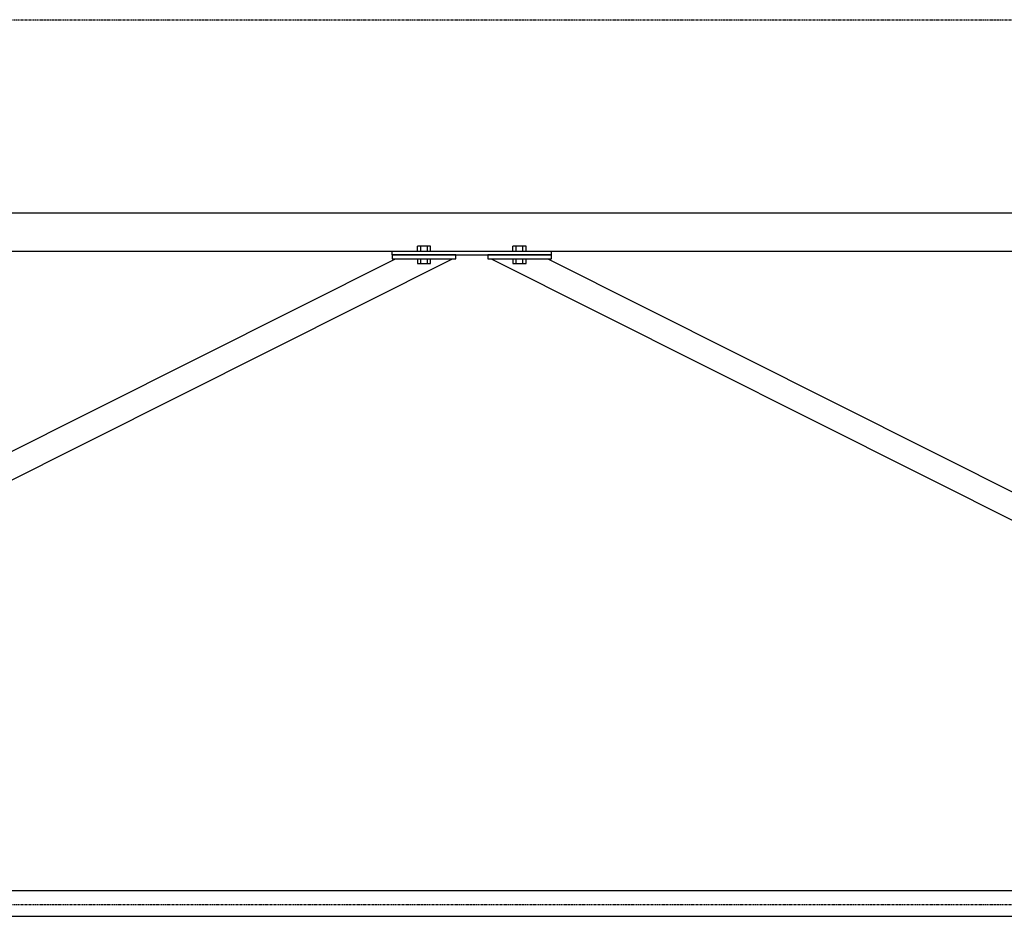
# Model space of a CAD drawing. Header units: millimetres. Extents: x -288865 to 11255, y 102926 to 380857.
# Tile 142 of 142: x -149756 to -148210, y 361244 to 362651. Entities that reach past the tile are written whole.
import ezdxf

# ---------------------------------------------------------------- set-up
doc = ezdxf.new("R2010")
doc.units = ezdxf.units.MM
doc.header["$MEASUREMENT"] = 0
doc.linetypes.add('DXK_LINE_DOT3', pattern=[5.918699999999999, 2.979, -0.9799, 0.9799, -0.9799])
doc.layers.add('TS_INNE_OBIEKTY', color=7, linetype='Continuous')
doc.layers.add('TS_LINIE_WIDOCZNE', color=7, linetype='Continuous')

# ---------------------------------------------------------------- blocks, each defined once
blk = doc.blocks.new('Bolt-66156026-1575 - 1303')
at = {"layer": 'TS_INNE_OBIEKTY', "color": 1, "linetype": 'Continuous'}
for p, q in [((47847.98726439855, 4244.219951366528), (47827.20265470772, 4244.219951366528)), ((47827.20265470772, 4236.719951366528), (47827.20265470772, 4244.219951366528)), ((47832.39880725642, 4236.719951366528), (47832.39880725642, 4244.219951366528)), ((47842.79111210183, 4236.719951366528), (47842.79111210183, 4244.219951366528)), ((47847.98726439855, 4236.719951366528), (47847.98726439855, 4244.219951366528)), ((47827.20265470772, 4224.719951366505), (47827.20265470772, 4217.219951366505)), ((47832.39880725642, 4217.219951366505), (47832.39880725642, 4224.719951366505)), ((47842.79111210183, 4217.219951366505), (47842.79111210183, 4224.719951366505)), ((47847.98726439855, 4217.219951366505), (47847.98726439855, 4224.719951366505)), ((47827.20265470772, 4217.219951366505), (47847.98726439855, 4217.219951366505))]:
    blk.add_line(p, q, dxfattribs=at)
blk = doc.blocks.new('Part-66156026-1458 - 1303')
at = {"layer": 'TS_LINIE_WIDOCZNE', "color": 1, "linetype": 'Continuous'}
for p, q in [((47787.59496200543, 4230.719951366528), (47787.59496200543, 4236.719951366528)), ((47787.59496200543, 4236.719951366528), (48037.59503829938, 4236.719951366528)), ((48037.59503829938, 4230.719951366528), (48037.59503829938, 4236.719951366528)), ((47787.59496200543, 4230.719951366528), (48037.59503829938, 4230.719951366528))]:
    blk.add_line(p, q, dxfattribs=at)
blk = doc.blocks.new('Part-66156026-1467 - 1303')
at = {"layer": 'TS_LINIE_WIDOCZNE', "color": 1, "linetype": 'Continuous'}
for p, q in [((46385.17006847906, 4296.726626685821), (49444.82995371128, 4296.726626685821)), ((45787.05000019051, 4236.726626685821), (47787.59496200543, 4236.726626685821)), ((48037.59503829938, 4236.726626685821), (50038.150000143, 4236.726626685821))]:
    blk.add_line(p, q, dxfattribs=at)
blk = doc.blocks.new('Part-66156026-1468 - 1303')
at = {"layer": 'TS_LINIE_WIDOCZNE', "color": 1, "linetype": 'Continuous'}
for p, q in [((50038.150000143, 3232.249156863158), (45787.05000019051, 3232.249156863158)), ((45787.05000019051, 3192.249156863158), (50038.150000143, 3192.249156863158))]:
    blk.add_line(p, q, dxfattribs=at)
blk = doc.blocks.new('Part-66156026-1469 - 1303')
at = {"layer": 'TS_LINIE_WIDOCZNE', "color": 1, "linetype": 'Continuous'}
for p, q in [((45840.47894941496, 3244.563324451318), (47793.00737915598, 4224.719951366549)), ((45929.63762475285, 3244.563324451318), (47882.16605449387, 4224.719951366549))]:
    blk.add_line(p, q, dxfattribs=at)
blk = doc.blocks.new('Part-66156026-1470 - 1303')
at = {"layer": 'TS_LINIE_WIDOCZNE', "color": 1, "linetype": 'Continuous'}
for p, q in [((47943.0339458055, 4224.719951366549), (49895.56237554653, 3244.563324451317)), ((48032.1926211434, 4224.719951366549), (49984.72105088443, 3244.563324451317))]:
    blk.add_line(p, q, dxfattribs=at)
blk = doc.blocks.new('Part-66156026-1476 - 1303')
at = {"layer": 'TS_LINIE_WIDOCZNE', "color": 1, "linetype": 'Continuous'}
for p, q in [((47787.5949597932, 4230.719951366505), (47787.5949597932, 4224.719951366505)), ((47887.5949597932, 4230.719951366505), (47787.5949597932, 4230.719951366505)), ((47787.5949597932, 4224.719951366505), (47887.5949597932, 4224.719951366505)), ((47887.5949597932, 4224.719951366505), (47887.5949597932, 4230.719951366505))]:
    blk.add_line(p, q, dxfattribs=at)
blk = doc.blocks.new('Part-66156026-1477 - 1303')
at = {"layer": 'TS_LINIE_WIDOCZNE', "color": 1, "linetype": 'Continuous'}
for p, q in [((48037.59504020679, 4230.719951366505), (47937.59504020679, 4230.719951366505)), ((47937.59504020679, 4230.719951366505), (47937.59504020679, 4224.719951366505)), ((47937.59504020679, 4224.719951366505), (48037.59504020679, 4224.719951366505)), ((48037.59504020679, 4224.719951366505), (48037.59504020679, 4230.719951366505))]:
    blk.add_line(p, q, dxfattribs=at)
blk = doc.blocks.new('GridLine-66156026-1657 - 1303')
at = {"layer": 'TS_INNE_OBIEKTY', "color": 4, "linetype": 'DXK_LINE_DOT3'}
blk.add_line((33195.7, 4600), (51746.5, 4600), dxfattribs=at)
blk = doc.blocks.new('Bolt-66156026-1576 - 1303')
at = {"layer": 'TS_INNE_OBIEKTY', "color": 1, "linetype": 'Continuous'}
for p, q in [((47997.98734529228, 4244.219951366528), (47977.20273560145, 4244.219951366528)), ((47977.20273560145, 4236.719951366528), (47977.20273560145, 4244.219951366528)), ((47982.39888789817, 4236.719951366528), (47982.39888789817, 4244.219951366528)), ((47992.79119274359, 4236.719951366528), (47992.79119274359, 4244.219951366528)), ((47997.98734529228, 4236.719951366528), (47997.98734529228, 4244.219951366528)), ((47977.20273560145, 4224.719951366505), (47977.20273560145, 4217.219951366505)), ((47982.39888789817, 4217.219951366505), (47982.39888789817, 4224.719951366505)), ((47992.79119274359, 4217.219951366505), (47992.79119274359, 4224.719951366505)), ((47997.98734529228, 4217.219951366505), (47997.98734529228, 4224.719951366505)), ((47977.20273560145, 4217.219951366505), (47997.98734529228, 4217.219951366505))]:
    blk.add_line(p, q, dxfattribs=at)
blk = doc.blocks.new('GridLine-66156026-1656 - 1303')
at = {"layer": 'TS_INNE_OBIEKTY', "color": 4, "linetype": 'DXK_LINE_DOT3'}
blk.add_line((33195.7, 3211), (51746.5, 3211), dxfattribs=at)

msp = doc.modelspace()

# ---------------------------------------------------------------- block references
for name in ['GridLine-66156026-1657 - 1303', 'Part-66156026-1467 - 1303', 'Bolt-66156026-1575 - 1303', 'Bolt-66156026-1576 - 1303', 'Part-66156026-1458 - 1303', 'Part-66156026-1476 - 1303', 'Part-66156026-1477 - 1303', 'Part-66156026-1469 - 1303', 'Part-66156026-1470 - 1303', 'GridLine-66156026-1656 - 1303', 'Part-66156026-1468 - 1303']:
    msp.add_blockref(name, (-196958.5679124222, 358051.3271437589))

doc.saveas('drawing.dxf')
